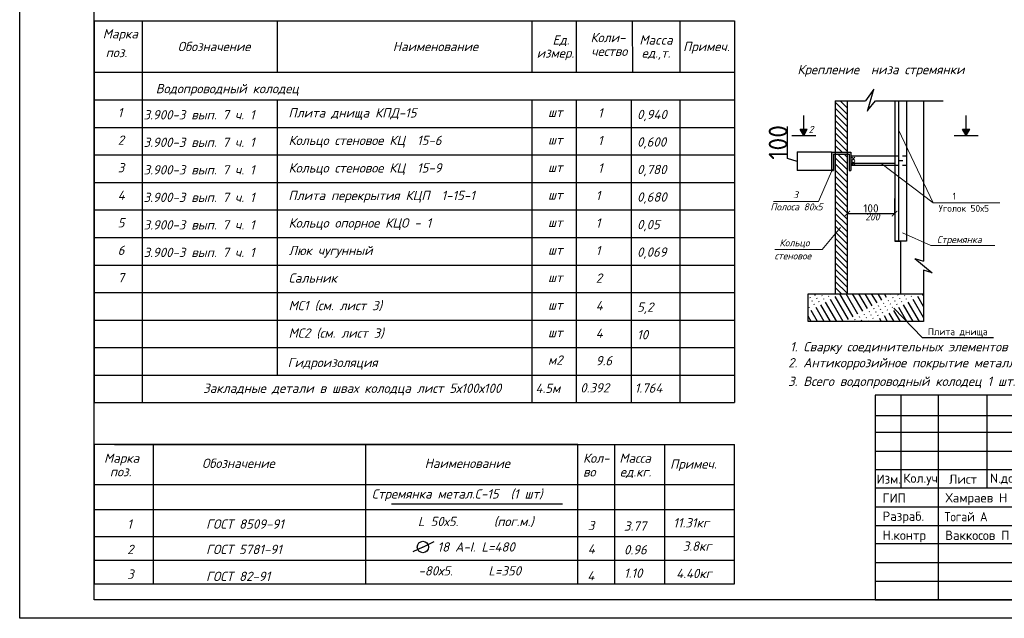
# Model space of a CAD drawing. Header units: inches. Extents: x -416310 to 1286511, y -34262 to 944600.
# Tile 68 of 84: x 781229 to 807703, y 41658 to 57763. Entities that reach past the tile are written whole.
import ezdxf
from ezdxf.enums import TextEntityAlignment as Align

# ---------------------------------------------------------------- set-up
doc = ezdxf.new("R2010")
doc.units = ezdxf.units.IN
doc.header["$MEASUREMENT"] = 0
doc.linetypes.add('CONTI', pattern=[0])
doc.layers.get('Defpoints').update_dxf_attribs({"color": 4, "lineweight": 30})
for name, color, linetype in [('(002) Рамка', 7, 'Continuous'), ('PDF3_Text', 7, 'Continuous'), ('PDF_Text', 7, 'Continuous')]:
    doc.layers.add(name, color=color, linetype=linetype)
doc.layers.add('text', color=7, linetype='Continuous', lineweight=13)
doc.styles.add('###Janob X', font='isocpeur.ttf')
doc.styles.add('GOST', font='isocpeur.ttf')
doc.styles.add('PDF ISOCPEUR', font='isocpeur.ttf')
doc.styles.add('PDF ISOCPEUR Italic', font='isocpeui.ttf')
doc.styles.get("Standard").update_dxf_attribs({"font": 'arial.ttf'})
doc.linetypes.add('474_3', pattern='A,3,-2,3,[2,M,S=1,R=0,X=0,Y=0],3,-2,3', length=16)
doc.dimstyles.new('100', dxfattribs={"dimtxt": 220, "dimasz": 150, "dimexe": 1.25, "dimexo": 30, "dimgap": 30, "dimtad": 1, "dimtxsty": 'GOST', "dimblk": 'ARCHTICK', "dimcen": 30, "dimadec": 0, "dimazin": 0, "dimtfac": 1, "dimtmove": 1, "dimatfit": 3, "dimldrblk": 'ARCHTICK', "dimfxl": 0, "dimarcsym": 0})
doc.dimstyles.new('20', dxfattribs={"dimscale": 0.2, "dimtxt": 250, "dimasz": 150, "dimexe": 1.25, "dimexo": 30, "dimgap": 30, "dimtad": 1, "dimtxsty": 'GOST', "dimblk": 'ARCHTICK', "dimcen": 30, "dimadec": 0, "dimazin": 0, "dimtfac": 1, "dimtmove": 1, "dimatfit": 3, "dimldrblk": 'ARCHTICK', "dimfxl": 0, "dimarcsym": 0})
doc.dimstyles.new('STANDARD$0', dxfattribs={"dimtxt": 0.15, "dimasz": 0.15, "dimexe": 0.15, "dimexo": 0.15, "dimgap": 0.05, "dimtad": 1, "dimdec": 3, "dimzin": 1, "dimdsep": 46, "dimtxsty": 'Standard', "dimblk1": 'OBLIQUE', "dimblk2": 'OBLIQUE', "dimsah": 1, "dimcen": 2.5, "dimadec": 0, "dimazin": 0, "dimtfac": 1, "dimtdec": 3, "dimtmove": 0, "dimatfit": 3, "dimldrblk": 'OBLIQUE', "dimfxl": 0, "dimtolj": 1, "dimtzin": 1, "dimarcsym": 0})

# ---------------------------------------------------------------- blocks, each defined once
blk = doc.blocks.new('_ArchTick')
at = {"color": 0, "linetype": 'ByBlock', "const_width": 0.15}
blk.add_lwpolyline([(-0.5, -0.5), (0.5, 0.5)], dxfattribs=at)
blk = doc.blocks.new('*D220')
at = {"color": 0, "lineweight": -2, "ltscale": 150, "transparency": 16777216}
for p, q in [((803480, 52956), (803480, 52544)), ((804755, 52956), (804755, 52544)), ((803480, 52546), (804755, 52546))]:
    blk.add_line(p, q, dxfattribs=at)
at = {"layer": 'Defpoints', "color": 0, "ltscale": 150, "transparency": 16777216}
for p in [(803480, 52986), (804755, 52986), (804755, 52546)]:
    blk.add_point(p, dxfattribs=at)
at = {"color": 0, "lineweight": -2, "ltscale": 150, "transparency": 16777216, "xscale": 150, "yscale": 150, "zscale": 150, "rotation": 180}
blk.add_blockref('_ArchTick', (803480, 52546), dxfattribs=at)
at = {"color": 0, "lineweight": -2, "ltscale": 150, "transparency": 16777216, "xscale": 150, "yscale": 150, "zscale": 150}
blk.add_blockref('_ArchTick', (804755, 52546), dxfattribs=at)
at = {"color": 0, "lineweight": 25, "ltscale": 150, "transparency": 16777216, "insert": (804118, 52686), "char_height": 220, "attachment_point": 5, "style": 'GOST'}
blk.add_mtext('100', dxfattribs=at)
blk = doc.blocks.new('*D221')
at = {"color": 0, "lineweight": -2, "ltscale": 150, "transparency": 16777216}
for p, q in [((801875, 54029), (801875, 54891)), ((802134, 53951), (801875, 54029)), ((803053, 54196), (802134, 54196)), ((802134, 54196), (802134, 53706)), ((803053, 53706), (802134, 53706))]:
    blk.add_line(p, q, dxfattribs=at)
at = {"layer": 'Defpoints', "color": 0, "ltscale": 150, "transparency": 16777216}
for p in [(803059, 54196), (802134, 53706), (803059, 53706)]:
    blk.add_point(p, dxfattribs=at)
at = {"color": 0, "lineweight": -2, "ltscale": 150, "transparency": 16777216, "xscale": 30, "yscale": 30, "zscale": 30}
for p, rotation in [((802134, 54196), 90), ((802134, 53706), 270)]:
    blk.add_blockref('_ArchTick', p, dxfattribs=dict(at, rotation=rotation))
at = {"color": 0, "lineweight": 25, "ltscale": 150, "transparency": 16777216, "insert": (801619, 54460), "char_height": 50, "attachment_point": 5, "rotation": 90, "style": 'GOST'}
blk.add_mtext('{\\H10x;100}', dxfattribs=at)
blk = doc.blocks.new('_Oblique')
at = {"color": 0, "linetype": 'ByBlock', "lineweight": -2}
blk.add_line((-0.5, -0.5), (0.5, 0.5), dxfattribs=at)
blk = doc.blocks.new('*D214')
at = {"color": 0, "lineweight": -2, "ltscale": 150, "transparency": 16777216}
for p, q in [((804756, 51802), (804916, 51802)), ((804916, 51802), (804916, 50391)), ((804756, 50391), (804916, 50391))]:
    blk.add_line(p, q, dxfattribs=at)
at = {"layer": 'Defpoints', "color": 0, "ltscale": 150, "transparency": 16777216}
for p in [(804755, 51802), (804755, 50391), (804916, 50391)]:
    blk.add_point(p, dxfattribs=at)
at = {"color": 0, "lineweight": -2, "ltscale": 150, "transparency": 16777216, "xscale": 0.15, "yscale": 0.15, "zscale": 0.15}
for p, rotation in [((804916, 51802), 90), ((804916, 50391), 270)]:
    blk.add_blockref('_Oblique', p, dxfattribs=dict(at, rotation=rotation))
at = {"color": 0, "lineweight": 25, "ltscale": 150, "transparency": 16777216, "insert": (804916, 51096), "char_height": 0.15, "attachment_point": 5, "rotation": 90}
blk.add_mtext('\\A1;300', dxfattribs=at)
blk = doc.blocks.new('НЕМАТ')
at = {"color": 5, "lineweight": 18}
for points in [[(1375486, 4508932, 0.96113971), (1390065, 4508283), (1391005, 4530839), (1398667, 4539433), (1403585, 4544950), (1406380, 4547725), (1412863, 4553611), (1417012, 4558029), (1430458, 4570413), (1437617, 4577006), (1442744, 4581161), (1448703, 4586480), (1450816, 4588365, 0.51797295), (1450002, 4589253, 0.13808623), (1446473, 4587308)], [(1377828, 4518387), (1376715, 4516482), (1374968, 4516085), (1374525, 4516642), (1374622, 4517364), (1374787, 4518580), (1375675, 4521086), (1376541, 4523528), (1378148, 4529366), (1380642, 4535547), (1383756, 4543265), (1384833, 4548827), (1385172, 4550580, -0.51301845), (1386441, 4550646), (1389571, 4547132), (1390902, 4545331), (1392000, 4543846), (1392701, 4541989), (1392819, 4540953), (1392604, 4539644), (1392495, 4538985), (1391587, 4538256), (1391022, 4537804), (1389964, 4537631), (1388828, 4537445), (1387500, 4537943), (1386489, 4538323), (1385486, 4539057), (1384544, 4539747), (1383922, 4540484), (1383304, 4541214), (1382810, 4541799), (1382018, 4542737), (1381089, 4543837), (1380000, 4545125), (1378082, 4547921), (1378082, 4547921), (1377301, 4548369)], [(1391005, 4530839, 0.09595027), (1375486, 4508932)]]:
    blk.add_lwpolyline(points, format="xyb", dxfattribs=at)
for points in [[(1373223, 4526972), (1372049, 4528146), (1370939, 4529256), (1370153, 4530617), (1369784, 4531995), (1369784, 4533545), (1370414, 4535896), (1371317, 4539267), (1372439, 4541209), (1374875, 4545429), (1377045, 4548400), (1379685, 4552014), (1383623, 4555651), (1385870, 4557726), (1390446, 4561630), (1395106, 4564830), (1399215, 4567203), (1403662, 4568907), (1405913, 4569510), (1408871, 4569843), (1411278, 4569843), (1414627, 4569594), (1416399, 4569115), (1419841, 4567589), (1421165, 4566873), (1422840, 4565894), (1424390, 4564327), (1425288, 4563177), (1425609, 4561751), (1425698, 4559736), (1425831, 4556824), (1425574, 4552969), (1425229, 4551175), (1424716, 4548511), (1423197, 4545514), (1420970, 4541118), (1419132, 4537490), (1417389, 4535873), (1416408, 4534963), (1414901, 4535330), (1413442, 4536502), (1412045, 4537624), (1410867, 4539704), (1410091, 4541074), (1409066, 4543186), (1408002, 4547069), (1406522, 4550073), (1406012, 4551109), (1405969, 4549129), (1405562, 4547533), (1405349, 4546694), (1405853, 4545327), (1406178, 4544444), (1406426, 4543771), (1406616, 4543256), (1407798, 4543064), (1409008, 4543395), (1409831, 4543876), (1410644, 4545443), (1411137, 4547184), (1411565, 4548692), (1411776, 4551769), (1411887, 4553392), (1412065, 4556307), (1411691, 4558193), (1410906, 4559559), (1409569, 4560518), (1408659, 4561494), (1408484, 4563478), (1408613, 4568886), (1408790, 4574164), (1408976, 4576249), (1409398, 4576890), (1410021, 4577037), (1410490, 4577147), (1410827, 4576817), (1411150, 4576501), (1410992, 4575095), (1410819, 4573557), (1410653, 4572078), (1410044, 4568789), (1409216, 4562849), (1408676, 4558506), (1408558, 4554265), (1408436, 4549875), (1407730, 4540556), (1407549, 4535731), (1403747, 4508630), (1403295, 4504978), (1403313, 4501873)], [(1409001, 4561127), (1406390, 4555205), (1404742, 4551467), (1403040, 4549017), (1402430, 4548138), (1402255, 4548082), (1401938, 4548164), (1401665, 4548235), (1401469, 4548668), (1401208, 4549246), (1400966, 4549782), (1400796, 4550158), (1400776, 4550657), (1400740, 4551574), (1400576, 4552267), (1400576, 4553101), (1400514, 4554532), (1400466, 4555624), (1400404, 4557052), (1400364, 4557973), (1400082, 4558150), (1399752, 4557997), (1399575, 4557762), (1399469, 4557362), (1399378, 4557016), (1399387, 4556114), (1399397, 4555161), (1399411, 4553785), (1399477, 4552083), (1399540, 4550462), (1399494, 4548397), (1399460, 4546869), (1399274, 4546648), (1398999, 4546685), (1398954, 4547234), (1398984, 4548163), (1398969, 4551547), (1399015, 4555049), (1398758, 4555576), (1398547, 4556008), (1398332, 4556226), (1398003, 4556345), (1397719, 4556285), (1397390, 4556216), (1397137, 4555845), (1396883, 4555474), (1396659, 4555146), (1396004, 4554101), (1395248, 4552895), (1394492, 4551060), (1394301, 4549606), (1393969, 4546502), (1394104, 4545100), (1394096, 4543672), (1394557, 4542653), (1395269, 4541845), (1395614, 4541454), (1395852, 4541184), (1396321, 4541597), (1396366, 4542307), (1396433, 4543366), (1396511, 4544594), (1396608, 4546125), (1396443, 4547633), (1396295, 4548986), (1396181, 4550033), (1396116, 4551402), (1396074, 4552275), (1395831, 4553825)], [(1391005, 4530839), (1390824, 4539842)]]:
    blk.add_lwpolyline(points, dxfattribs=at)
blk = doc.blocks.new('A$C0d5e3729')
at = {"layer": 'text', "color": 5, "lineweight": 40}
for points in [[(-2363, -2361), (0, 0), (2852, 7327), (5622, 20353), (8799, 22714), (13525, 24098), (19147, 23528), (20858, 22307), (20043, 19214), (17191, 12049), (16376, 7653), (15949, 5152), (13411, -1976), (15864, 5627), (16295, 7979), (18658, 16446), (21509, 22796), (22262, 24062), (25046, 25834), (28210, 25681), (31378, 21824), (32162, 16210), (32685, 7202), (31378, -762), (28896, -3373), (26152, -4417), (24976, -2851), (26022, 2372), (31248, 12033), (38956, 19605), (44575, 25219), (47188, 22999), (49539, 31224), (51238, 37622), (52022, 38666), (51742, 36805), (48364, 33835), (40655, 30963), (45097, 25219), (44797, 21546), (44960, 15745), (43897, 12068), (43008, -1223), (41303, -9347), (38943, -11443), (37370, -8036), (38025, -437), (41697, 9127), (47335, 17381), (54284, 18430), (55464, 15678), (55071, 8603), (56382, 6507), (60184, 7424), (66609, 10699), (69887, 11617), (74214, 10306), (79871, 4669), (81969, 738), (81313, -834), (77642, -1358), (72135, -1096), (67939, 1262), (65317, 4800), (63559, 1373)], [(32559, 9999), (32197, 15540), (30295, 16609), (24656, 14620), (23246, 11803), (24324, 9316), (27890, 9399), (32558, 10016)]]:
    blk.add_spline(points, degree=3, dxfattribs=at)
blk = doc.blocks.new('21211')
at = {"color": 5, "lineweight": 30}
for points in [[(8618798, -117010), (8618741, -116933), (8618738, -116882), (8618814, -116815), (8618921, -116772), (8619046, -116726), (8619156, -116706)], [(8618980, -116958), (8619075, -116869), (8619025, -116932), (8619011, -116952), (8619007, -116969), (8619010, -116980), (8619021, -116981), (8619048, -116959), (8619082, -116936), (8619105, -116920), (8619140, -116885), (8619182, -116843), (8619105, -116920), (8619094, -116950), (8619089, -116964), (8619093, -116973), (8619104, -116975), (8619113, -116971), (8619122, -116962), (8619158, -116940), (8619194, -116908), (8619258, -116843), (8619290, -116809), (8619194, -116908), (8619188, -116935), (8619182, -116949), (8619179, -116968), (8619181, -116982), (8619190, -116989), (8619202, -116989), (8619217, -116980), (8619250, -116957), (8619324, -116903), (8619414, -116823), (8619502, -116731), (8619552, -116672), (8619578, -116615), (8619573, -116596), (8619556, -116588), (8619541, -116598), (8619518, -116641), (8619490, -116693), (8619468, -116731), (8619448, -116780), (8619437, -116811), (8619414, -116860), (8619380, -116925), (8619340, -116996), (8619275, -117092), (8619253, -117117), (8619185, -117213), (8619169, -117260)], [(8619045, -116744), (8618814, -117060)], [(8619155, -116793), (8619191, -116792), (8619223, -116791), (8619248, -116790)], [(8619455, -116859), (8619462, -116836), (8619486, -116799), (8619506, -116771), (8619551, -116742), (8619602, -116737), (8619641, -116739), (8619669, -116752), (8619675, -116767), (8619665, -116781), (8619634, -116807), (8619601, -116824), (8619545, -116853), (8619504, -116870), (8619463, -116892), (8619423, -116910), (8619399, -116921), (8619374, -116935), (8619353, -116950), (8619350, -116962), (8619357, -116975), (8619375, -116978), (8619403, -116972), (8619442, -116960), (8619499, -116948), (8619588, -116933), (8619682, -116921), (8619772, -116909)], [(8618807, -116940), (8618886, -116933)], [(8618975, -117055), (8619001, -117053), (8619035, -117045), (8619079, -117025), (8619124, -117012), (8619142, -117007)]]:
    blk.add_lwpolyline(points, dxfattribs=at)
blk = doc.blocks.new('ER')
at = {"ltscale": 10}
for points in [[(582501, -173533), (564001, -173533), (564001, -179033), (582501, -179033), (582501, -173533)], [(564701, -176033), (564701, -173533)], [(565701, -173533), (565701, -179033)], [(567001, -173533), (567001, -176033)], [(568001, -173533), (568001, -179033)], [(569501, -173533), (569501, -179033)], [(570501, -173533), (570501, -179033)], [(564001, -174076), (570501, -174076)], [(570501, -174533), (564001, -174533)], [(582501, -174533), (570501, -174533)], [(564001, -175033), (570501, -175033)], [(564001, -175533), (570501, -175533)], [(582501, -176033), (564001, -176033)], [(577501, -176033), (577501, -179033)], [(579001, -177533), (579001, -176033)], [(580501, -177533), (580501, -176033)], [(564001, -176533), (570501, -176533)], [(582501, -176533), (577501, -176533)], [(564001, -177033), (570501, -177033)], [(570501, -177533), (564001, -177533)], [(582501, -177533), (570501, -177533)], [(564001, -178033), (570501, -178033)], [(564001, -178533), (570501, -178533)]]:
    blk.add_lwpolyline(points, dxfattribs=at)
blk.add_lwpolyline([(577501, -177533), (582501, -177533), (582501, -179033), (577501, -179033)], close=True, dxfattribs=at)
blk.add_lwpolyline([(577501, -177533), (582501, -177533), (582501, -179033), (577501, -179033)], close=True, dxfattribs=at)
blk.add_lwpolyline([(577501, -177533), (582501, -177533), (582501, -179033), (577501, -179033)], close=True, dxfattribs=at)
at = {"xscale": 0.01416714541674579, "yscale": 0.01416714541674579, "zscale": 0.01416714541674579, "rotation": 345.2650664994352}
blk.add_blockref('НЕМАТ', (533057, -233572), dxfattribs=at)
at = {"xscale": 1.403896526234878, "yscale": 1.403896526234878, "zscale": 1.403896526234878}
blk.add_blockref('21211', (-11531668, -12697, 0), dxfattribs=at)
at = {"color": 7, "xscale": 0.015625, "yscale": 0.015625, "zscale": 0.015625}
blk.add_blockref('A$C0d5e3729', (568120, -177504), dxfattribs=at)
for s, style, p in [('2026г.', '###Janob X', (570728, -174142)), ('HBK', 'GOST', (580941, -174142))]:
    blk.add_text(s, height=250, dxfattribs=dict(style=style)).set_placement(p)
at = {"ltscale": 100, "transparency": 33554687, "style": 'GOST'}
for s, p in [('ГИП', (564201, -176422)), ('Разраб.', (564201, -176911)), ('Н.контр', (564201, -177422))]:
    blk.add_text(s, height=250, dxfattribs=at).set_placement(p)
at = {"ltscale": 100, "transparency": 33554687, "insert": (576500, -175283), "char_height": 250, "width": 12000, "attachment_point": 5, "line_spacing_factor": 1.2, "style": 'GOST'}
blk.add_mtext('\\pt2727.3;Мирзачўл тумани "Ипак йўли" МФЙда жойлашган 11-сон мактабгача \\Pтаълим ташкилотини мукаммал таъмирлаш.', dxfattribs=at)
at = {"ltscale": 100, "transparency": 33554687, "char_height": 250, "attachment_point": 5, "style": 'GOST'}
for s, insert, width in [('\\pt2727.3;Изм.', (564369, -175787), 1000), ('\\pt2727.3;Кол.уч', (565226, -175796), 1000), ('\\pt2727.3;Лист', (566364, -175789), 1275.19), ('\\pt2727.3;N.док', (567501, -175783), 1000), ('\\pt2727.3;Подпись', (568751, -175783), 1500), ('\\pt2727.3;Дата', (570001, -175783), 1000), ('\\pt2727.3;Стадия', (578251, -176283), 1500), ('\\pt2727.3;Лист', (579751, -176283), 1500), ('\\pt2727.3;Листов', (581501, -176283), 2000), ('\\pt2727.3;РП', (578251, -177033), 1500)]:
    blk.add_mtext(s, dxfattribs=dict(at, insert=insert, width=width))
at = {"ltscale": 100, "insert": (580001, -178283), "char_height": 250, "width": 5000, "attachment_point": 5, "line_spacing_factor": 1.2, "style": 'GOST'}
blk.add_mtext('"JIZZAX ENERGO LOYIHA" МЧЖ', dxfattribs=at)
at = {"layer": 'PDF_Text', "style": 'PDF ISOCPEUR', "width": 0.9}
blk.add_text('Тогай А', height=250, dxfattribs=at).set_placement((565868, -176924))
at = {"layer": 'PDF_Text', "char_height": 250, "attachment_point": 7, "style": 'PDF ISOCPEUR'}
for s, insert in [('Хамраев Н', (565895, -176483)), ('Ваккосов П', (565886, -177424))]:
    blk.add_mtext(s, dxfattribs=dict(at, insert=insert))

msp = doc.modelspace()

# ---------------------------------------------------------------- hatches: boundary and pattern name
at = {"lineweight": 25, "ltscale": 150}
h = msp.add_hatch(dxfattribs=at)
h.set_pattern_fill('ANSI31', color=256, scale=37.044, angle=90, style=0)
h.set_pattern_definition([(135, (-76949.46, 389585.38), (-83.166152, -83.166152), [])])
h.paths.add_polyline_path([(803158.9279, 54196.3101), (803479.9759, 54196.3101), (803479.9759, 55581.8603), (803158.9279, 55581.8603)])
h.paths.add_polyline_path([(803479.9759, 54146.9181), (803158.9279, 54146.9181), (803158.9279, 50390.7611), (803479.9759, 50390.7611)])
h = msp.add_hatch(color=120, dxfattribs=at)
h.set_gradient(color1=(19, 236, 218), color2=(19, 236, 218), one_color=1, tint=0.5, name='INVCYLINDER')
h.paths.add_polyline_path([(802310.5917, 54646.2958), (802406.616, 54817.9487), (802310.5917, 54817.9487)])
h.paths.add_polyline_path([(802310.5917, 54817.9487), (802214.5674, 54817.9487), (802310.5917, 54646.2958)])
h = msp.add_hatch(color=120, dxfattribs=at)
h.set_gradient(color1=(19, 236, 218), color2=(19, 236, 218), one_color=1, tint=0.5, name='INVCYLINDER')
h.paths.add_polyline_path([(806678.8751, 54646.2958), (806774.8994, 54817.9487), (806678.8751, 54817.9487)])
h.paths.add_polyline_path([(806678.8751, 54817.9487), (806582.8507, 54817.9487), (806678.8751, 54646.2958)])
h = msp.add_hatch(color=18, dxfattribs=at)
h.set_gradient(color2=(0, 0, 0), one_color=1, name='INVCYLINDER')
h.paths.add_polyline_path([(803059.1882, 53705.795), (803108.5802, 53705.795), (803108.5802, 54146.9181), (803529.3679, 54146.9181), (803529.3679, 53705.795), (803578.7599, 53705.795), (803578.7599, 54196.3101), (803059.1882, 54196.3101)])
h = msp.add_hatch(dxfattribs=at)
h.set_pattern_fill('ACAD_ISO06W100', color=256, scale=29.6352, angle=120, style=0)
h.set_pattern_definition([(120, (-76949.46, 389585.38), (-128.32418, -74.088), [711.2448, -88.9056, 14.8176, -88.9056, 14.8176, -192.6288]), (120, (-76949.46, 389585.38), (-128.32418, -74.088), [-1007.5968, 14.8176, -88.9056])])
h.paths.add_polyline_path([(805532.4634, 50390.7611), (802430.6458, 50390.7611), (802430.6458, 49644.9419), (805532.4634, 49644.9419)])

# ---------------------------------------------------------------- linework, layer by layer
at = {"layer": '(002) Рамка', "color": 0, "linetype": 'CONTI', "lineweight": 13, "ltscale": 1110}
for p, q in [((805789.3225, 52831.069), (804854.1423, 54796.5275)), ((804383.0412, 53900.5613), (805789.3225, 52831.069)), ((803080.8589, 53736.8962), (802709.5499, 52867.7387)), ((802710.4228, 52869.7819), (801500.9453, 52869.7819)), ((805789.3225, 52831.069), (807578.5166, 52831.069)), ((803296.5955, 52174.7569), (802809.2092, 51581.1648)), ((804961.9858, 52028.1059), (805730.0314, 51689.7707)), ((805730.0314, 51689.7707), (807452.5774, 51689.7707)), ((802809.2092, 51581.1648), (801529.204, 51581.1648))]:
    msp.add_line(p, q, dxfattribs=at)
at = {"lineweight": 25, "ltscale": 150}
for p, q in [((804196.4098, 55895.4995), (803971.6762, 55581.8603)), ((804026.0074, 55300.3259), (804196.4098, 55895.4995)), ((803158.9279, 55581.8603), (803158.9279, 50390.7611)), ((803158.9279, 55581.8603), (803971.6762, 55581.8603)), ((803479.9759, 55581.8603), (803479.9759, 50390.7611)), ((804032.8352, 55324.1737), (804243.3322, 55581.8603)), ((804243.3322, 55581.8603), (806056.0186, 55581.8603)), ((805532.4634, 55581.8603), (805532.4634, 51269.9387)), ((802310.5917, 54817.9487), (802310.5917, 55185.8198)), ((806678.8751, 54817.9487), (806678.8751, 55185.8198)), ((802310.5917, 54646.2958), (802214.5674, 54817.9487)), ((802214.5674, 54817.9487), (802406.616, 54817.9487)), ((802310.5917, 54646.2958), (802406.616, 54817.9487)), ((806678.8751, 54646.2958), (806582.8507, 54817.9487)), ((806582.8507, 54817.9487), (806774.8994, 54817.9487)), ((806678.8751, 54646.2958), (806774.8994, 54817.9487)), ((803059.1882, 54196.3101), (803059.1882, 53705.795)), ((803059.1882, 54196.3101), (803578.7599, 54196.3101)), ((803108.5802, 54146.9181), (803108.5802, 53705.795)), ((803108.5802, 54146.9181), (803529.3679, 54146.9181)), ((803529.3679, 54146.9181), (803529.3679, 53705.795)), ((803578.7599, 54196.3101), (803578.7599, 53705.795)), ((803602.7941, 54059.7875), (803680.3694, 53973.5272)), ((803680.3694, 54059.7875), (803602.7941, 53973.5272)), ((804854.1423, 54097.5261), (804854.1423, 53850.5661)), ((803604.3177, 53944.3061), (803681.893, 53858.0458)), ((803681.893, 53944.3061), (803604.3177, 53858.0458)), ((804854.1423, 53974.0461), (804979.0619, 53974.0461)), ((803059.1882, 53705.795), (803108.5802, 53705.795)), ((803529.3679, 53705.795), (803578.7599, 53705.795)), ((805301.5558, 51341.4052), (805763.371, 50953.678)), ((805301.5558, 51341.4052), (805532.4634, 51269.9387)), ((805532.4634, 51025.4483), (805532.4634, 49644.9419)), ((805763.371, 50953.678), (805532.4634, 51025.4483))]:
    msp.add_line(p, q, dxfattribs=at)
at = {"lineweight": 30, "ltscale": 150}
for p, q in [((804755.3583, 55581.8603), (804755.3583, 51802.2376)), ((805076.4063, 55581.8603), (805076.4063, 51802.2376)), ((801990.0212, 54646.2958), (802631.1622, 54646.2958)), ((801990.0212, 54646.2958), (802631.1622, 54646.2958)), ((806358.3046, 54646.2958), (806999.4456, 54646.2958)), ((806358.3046, 54646.2958), (806999.4456, 54646.2958)), ((803578.7599, 54097.5261), (804854.1423, 54097.5261)), ((804963.5451, 54099.3732), (805076.4063, 54099.3732)), ((803578.7599, 53850.5661), (804854.1423, 53850.5661)), ((804963.5451, 53850.3453), (805076.4063, 53850.3453))]:
    msp.add_line(p, q, dxfattribs=at)
at = {"linetype": '474_3', "lineweight": 30, "ltscale": 150}
for p, q in [((804854.1423, 55581.8603), (804854.1423, 51802.2376)), ((803586.4551, 53900.5613), (804763.0536, 53900.5613)), ((805076.4063, 51802.2376), (804755.3583, 51802.2376))]:
    msp.add_line(p, q, dxfattribs=at)
at = {"color": 104, "lineweight": 25, "ltscale": 150}
for p, q in [((804729.8434, 49998.0947), (805490.4802, 49210.2923)), ((805490.4802, 49210.2923), (807413.0638, 49210.2923))]:
    msp.add_line(p, q, dxfattribs=at)
msp.add_lwpolyline([(781229.2166, 41657.7177), (781229.2166, 71357.7177), (823229.2166, 71357.7177), (823229.2166, 41657.7177)], close=True)
at = {"color": 18, "lineweight": 30, "true_color": 0x000000}
msp.add_lwpolyline([(783229.2166, 70857.7177), (822729.2166, 70857.7177), (822729.2166, 42157.7177), (783229.2166, 42157.7177)], close=True, dxfattribs=at)
at = {"lineweight": 25, "ltscale": 150}
msp.add_lwpolyline([(805532.4634, 49644.9419), (802430.6458, 49644.9419), (802430.6458, 50390.7611), (805532.4634, 50390.7611)], dxfattribs=at)
at = {"layer": 'PDF3_Text'}
for p, q in [((783229.2166, 56346.8617), (783229.2166, 57735.4421)), ((783229.2166, 57735.4421), (783229.2166, 47459.9469)), ((783229.2166, 57735.4421), (800447.184, 57735.4421)), ((784529.8054, 56346.8617), (784529.8054, 57735.4421)), ((788156.4176, 57735.4421), (788156.4176, 56346.8617)), ((795001.9641, 57735.4421), (795001.9641, 56346.8617)), ((796189.3007, 57735.4421), (796189.3007, 56346.8617)), ((797698.9453, 57735.4421), (797702.8187, 56346.8617)), ((798977.9877, 57735.4421), (798977.9877, 56346.8617)), ((800447.184, 57735.4421), (800447.184, 47459.9469)), ((788156.4176, 57087.4379), (788156.4176, 56346.8617)), ((783229.2166, 56346.8617), (800447.184, 56346.8617)), ((783229.2166, 56346.8617), (783229.2166, 51162.8281)), ((784529.8054, 47459.9469), (784529.8054, 56346.8617)), ((783229.2166, 55606.2855), (800447.184, 55606.2855)), ((788156.4176, 55606.2855), (788156.4176, 48200.5232)), ((795001.9641, 55606.2855), (795001.9641, 47459.9469)), ((796189.3007, 55606.2855), (796189.3007, 47459.9469)), ((797672.6243, 55606.2855), (797672.6243, 47459.9469)), ((798977.9877, 55606.2855), (798977.9877, 47459.9469)), ((783229.2166, 54865.7092), (800447.184, 54865.7092)), ((783229.2166, 54125.133), (800447.184, 54125.133)), ((783229.2166, 53384.5568), (800447.184, 53384.5568)), ((783229.2166, 52643.9805), (800447.184, 52643.9805)), ((783229.2166, 51903.4043), (800447.184, 51903.4043)), ((783229.2166, 51162.8281), (800447.184, 51162.8281)), ((783229.2166, 50422.2518), (800447.184, 50422.2518)), ((783229.2166, 49681.6756), (800447.184, 49681.6756)), ((783229.2166, 48941.0994), (800447.184, 48941.0994)), ((783229.2166, 48200.5232), (800447.184, 48200.5232)), ((783229.2166, 47459.9469), (800447.184, 47459.9469)), ((796237.2881, 46331.965), (783229.2166, 46331.965)), ((783229.2166, 46331.965), (783229.2166, 42584.8771)), ((783775.8122, 46331.965), (796237.2881, 46331.965)), ((784816.9843, 46331.965), (784816.9843, 42584.8771)), ((790527.1362, 46331.965), (790527.1362, 42584.8771)), ((796237.2881, 42584.8771), (796237.2881, 46331.965)), ((796237.2881, 46331.965), (800447.184, 46331.965)), ((797227.9718, 42584.8771), (797227.9718, 46331.965)), ((798570.4918, 46331.965), (798570.4918, 42584.8771)), ((783229.2166, 45257.0722), (796237.2881, 45257.0722)), ((796237.2881, 45257.0722), (800447.184, 45257.0722)), ((800447.184, 44575.5839), (783229.2166, 44575.5839)), ((791225.0512, 44735.2739), (795822.6218, 44735.2739)), ((800447.184, 43850.4441), (783229.2166, 43850.4441)), ((792072.0653, 43576.3577), (792370.7923, 43720.2434)), ((792072.0653, 43576.3577), (791797.428, 43444.0751)), ((800447.184, 43212.6073), (783229.2166, 43212.6073)), ((783229.2166, 42584.8771), (796237.2881, 42584.8771)), ((796237.2881, 42584.8771), (800447.184, 42584.8771))]:
    msp.add_line(p, q, dxfattribs=at)
msp.add_lwpolyline([(800447.184, 42584.8771), (800447.184, 46331.965)], dxfattribs=at)
msp.add_circle((792072.0653, 43576.3577), 152.9578, dxfattribs=at)

# ---------------------------------------------------------------- block references
msp.add_blockref('ER', (240227.8023, 221190.5527))

# ---------------------------------------------------------------- texts
at = {"layer": '(002) Рамка', "color": 0, "linetype": 'CONTI', "lineweight": 13, "ltscale": 1110, "style": 'PDF ISOCPEUR Italic'}
msp.add_text('стеновое', height=187.5, dxfattribs=at).set_placement((801525.0674, 51314.9396))
at = {"color": 0, "lineweight": 25, "ltscale": 150, "style": 'GOST'}
for s, p in [('1', (806315.0241, 52921.9522)), ('  Уголок 50х5', (805701.7247, 52594.5902)), ('  Плита днища', (805413.3177, 49274.7512))]:
    msp.add_text(s, height=185.22, dxfattribs=at).set_placement(p)
at = {"layer": 'PDF3_Text', "style": 'PDF ISOCPEUR Italic'}
for s, p in [('Марка', (783935.3463, 57382.6753)), ('Обозначение', (786455.7806, 57041.1519)), ('Ед.', (795783.2161, 57217.0388)), ('Коли-', (797046.84, 57281.8954)), ('Macca', (798338.2161, 57217.0388)), ('поз.', (783828.0573, 56878.1815)), ('Наименование', (792407.9777, 57041.1519)), ('измер.', (795633.4535, 56865.265)), ('чество', (797081.5546, 56912.9846)), ('ед.,т.', (798338.2161, 56865.265)), ('Примеч.', (799690.9962, 57041.1519))]:
    msp.add_text(s, height=250, dxfattribs=at).set_placement(p, align=Align.MIDDLE_CENTER)
for s, height, p in [('Крепление  низа стремянки', 250, (802139.4177, 56295.6577)), ('Водопроводный колодец', 250, (784888.0223, 55783.2633)), ('1', 250, (783864.6706, 55137.0659)), ('3.900-3 вып. 7 ч. 1', 250, (784560.3263, 55079.7512)), ('Плита днища КПД-15', 250, (788453.2071, 55130.9006)), ('шт', 250, (795434.7583, 55145.9035)), ('1', 250, (796777.0565, 55128.2319)), ('0,940', 250, (797829.0673, 55088.4308)), ('2', 187.5, (802443.5822, 54717.5205)), ('2', 250, (783864.6706, 54396.4897)), ('3.900-3 вып. 7 ч. 1', 250, (784560.3263, 54339.175)), ('Кольцо стеновое КЦ  15-6', 250, (788458.9138, 54390.3244)), ('шт', 250, (795434.7583, 54405.3272)), ('1', 250, (796777.0565, 54387.6557)), ('0,600', 250, (797829.0673, 54347.8545)), ('3', 250, (783864.6706, 53655.9135)), ('3.900-3 вып. 7 ч. 1', 250, (784560.3263, 53598.5988)), ('Кольцо стеновое КЦ  15-9', 250, (788458.9138, 53649.7482)), ('шт', 250, (795434.7583, 53664.751)), ('1', 250, (796777.0565, 53647.0795)), ('0,780', 250, (797829.0673, 53607.2783)), ('4', 250, (783864.6706, 52915.3372)), ('3.900-3 вып. 7 ч. 1', 250, (784560.3263, 52858.0226)), ('Плита перекрытия КЦП  1-15-1', 250, (788453.2071, 52909.1719)), ('шт', 250, (795434.7583, 52924.1748)), ('1', 250, (796718.1258, 52907.0437)), ('0,680', 250, (797829.0673, 52866.7021)), ('3', 187.5, (802026.6469, 52960.665)), ('Полоса 80х5', 187.5, (801413.3475, 52633.3031)), ('5', 250, (783864.6706, 52174.761)), ('Кольцо опорное КЦО - 1', 250, (788458.9138, 52168.5957)), ('200', 187.5, (803964.909, 52363.9293)), ('3.900-3 вып. 7 ч. 1', 250, (784560.3263, 52117.4463)), ('шт', 250, (795434.7583, 52183.5985)), ('1', 250, (796718.1258, 52166.4675)), ('0,05', 250, (797829.0673, 52126.1258)), ('  Стремянка', 187.5, (805652.8689, 51754.2296)), ('6', 250, (783864.6706, 51434.1848)), ('3.900-3 вып. 7 ч. 1', 250, (784560.3263, 51376.8701)), ('Люк чугунный', 250, (788458.9138, 51428.0195)), ('шт', 250, (795434.7583, 51443.0223)), ('1', 250, (796718.1258, 51425.8913)), ('0,069', 250, (797829.0673, 51385.5496)), ('Кольцо', 187.5, (801657.4663, 51666.4533)), ('7', 250, (783864.6706, 50693.6086)), ('Сальник', 250, (788458.9138, 50687.4433)), ('шт', 250, (795434.7583, 50702.4461)), ('2', 250, (796718.1258, 50685.315)), ('МС1 (см. лист 3) ', 250, (788458.9138, 49946.867)), ('шт', 250, (795434.7583, 49961.8698)), ('4', 250, (796718.1258, 49944.7388)), ('5,2', 250, (797829.0673, 49904.3971)), ('МС2 (см. лист 3) ', 250, (788458.9138, 49206.2908)), ('шт', 250, (795434.7583, 49221.2936)), ('4', 250, (796718.1258, 49204.1626)), ('10', 250, (797829.0673, 49163.8209)), ('1. Сварку соединительных элементов приозводить электродом Э42 (ГОСТ9467-75)', 250, (801942.3652, 48839.0559)), ('м2', 250, (795434.7583, 48480.7174)), ('9.6', 250, (796718.1258, 48463.5863)), ('Гидроизоляция ', 250, (788433.3759, 48414.5652)), ('2. Антикоррозийное покрытие металлоконструкций выполнить согласно  примечание на лесте КС1.', 250, (801890.4754, 48409.0911)), ('3. Всего водопроводный колодец 1 шт.', 250, (801890.4754, 47909.0911)), ('4.5м', 250, (795097.9624, 47720.3108)), ('0.392', 250, (796302.6097, 47733.2895)), ('1.764', 250, (797764.5937, 47727.2668)), ('Марка', 250, (783496.7143, 45841.959)), ('Кол-', 250, (796376.127, 45841.959)), ('Масса', 250, (797351.6992, 45841.959)), ('Обозначение', 250, (786133.1371, 45702.8519)), ('Наименование', 250, (792117.8201, 45702.1839)), ('Примеч.', 250, (798716.7802, 45684.5469)), ('поз.', 250, (783654.3244, 45478.0117)), ('во', 250, (796376.127, 45471.9667)), ('ед.кг.', 250, (797366.8106, 45471.9667)), ('Стремянка метал.С-15  (1 шт)', 250, (790697.4804, 44879.5305)), ('   1', 250, (783642.2211, 44068.4409)), ('ГОСТ 8509-91', 250, (786240.3546, 44068.4409)), ('L 50х5.      (пог.м.)', 250, (791935.8084, 44138.197)), ('   3', 250, (796027.7203, 44028.4746)), ('   3.77', 250, (796999.5915, 44014.6828)), ('   11.31кг', 250, (798323.3615, 44101.9859)), (' 18 А-I. L=480', 250, (792302.6838, 43452.5833)), ('   3.8кг', 250, (798577.8899, 43474.2557)), ('   2', 250, (783642.2211, 43386.9526)), ('ГОСТ 5781-91', 250, (786240.3546, 43386.9526)), ('   4', 250, (796027.7203, 43400.7443)), ('   0.96', 250, (796999.5915, 43376.8461)), ('   3', 250, (783642.2211, 42721.098)), ('ГОСТ 82-91', 250, (786240.3546, 42661.8127)), ('-80х5.      L=350', 250, (791950.5065, 42810.1462)), ('   4', 250, (796012.9692, 42674.3366)), ('   1.10', 250, (796999.5915, 42749.1158)), ('   4.40кг', 250, (798403.6939, 42739.0093))]:
    msp.add_text(s, height=height, dxfattribs=at).set_placement(p)
at = {"layer": 'PDF3_Text', "insert": (786162.6717, 47972.0983), "char_height": 250, "width": 9582.224895, "attachment_point": 1, "style": 'PDF ISOCPEUR Italic'}
msp.add_mtext('\\pi-652.2,l652.2;Закладные детали в швах колодца лист 5х100х100', dxfattribs=at)

# ---------------------------------------------------------------- dimensions: what is measured, and where the dimension line sits
at = {"lineweight": 25, "ltscale": 150}
for base, p1, p2, text, dimstyle, picture, middle in [((802134.2938, 53705.795), (803059.1882, 54196.3101), (803059.1882, 53705.795), '{\\H10x;100}', '20', '*D221', (801619.0438, 54034.8276)), ((804915.8823, 50390.7611), (804755.3583, 51802.2376), (804755.3583, 50390.7611), '300', 'STANDARD$0', '*D214', (804915.7557, 51096.4993))]:
    dim = msp.add_linear_dim(base=base, p1=p1, p2=p2, angle=90, text=text, dimstyle=dimstyle, dxfattribs=at)
    dim.commit()
    dim.dimension.update_dxf_attribs({"geometry": picture, "text_midpoint": middle})
dim = msp.add_linear_dim(base=(804755.3583, 52545.5656), p1=(803479.9759, 52986.3107), p2=(804755.3583, 52986.3107), text='100', dimstyle='100', dxfattribs=at)
dim.commit()
dim.dimension.update_dxf_attribs({"geometry": '*D220', "text_midpoint": (804117.6671, 52685.5656)})

doc.saveas('drawing.dxf')
